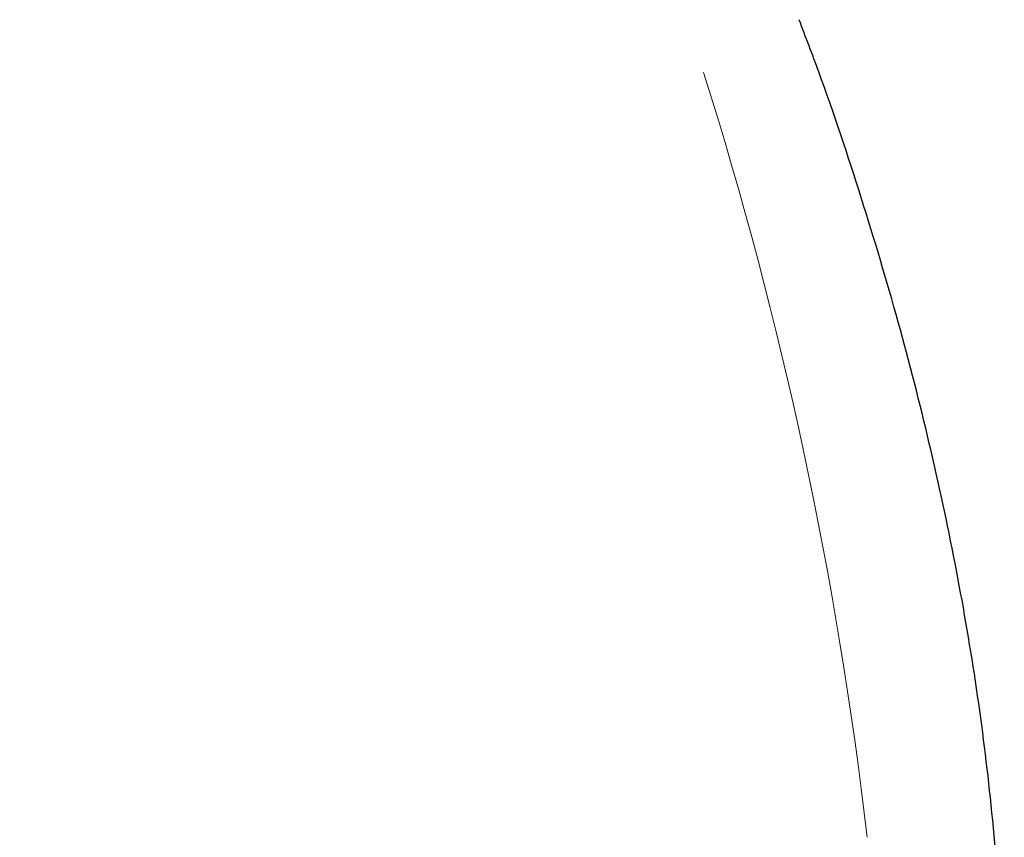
# Model space of a CAD drawing. Header units: millimetres. Extents: x 8 to 549, y 12 to 450.
# Tile 79 of 171: x 481.58 to 482.95, y 173.02 to 174.15. Entities that reach past the tile are written whole.
import ezdxf

# ---------------------------------------------------------------- set-up
doc = ezdxf.new("R2010")
doc.units = ezdxf.units.MM

msp = doc.modelspace()

# ---------------------------------------------------------------- linework, layer by layer
at = {"color": 252, "linetype": 'Continuous', "lineweight": 0}
msp.add_arc((477.0685, 172.3564), 5.7308, 6.62106, 17.51839, dxfattribs=at)
at = {"color": 7, "linetype": 'Continuous', "lineweight": 30}
msp.add_open_spline([(478.3643, 171.8035), (478.3799, 171.7887), (478.4456, 171.7268), (478.5635, 171.6247), (478.7181, 171.4971), (478.8726, 171.379), (479.0265, 171.2696), (479.1788, 171.1693), (479.3318, 171.0765), (479.4862, 170.9909), (479.6418, 170.9128), (479.7982, 170.8424), (479.9548, 170.7801), (480.1092, 170.7269), (480.261, 170.6826), (480.4096, 170.647), (480.5567, 170.6194), (480.7027, 170.5999), (480.8474, 170.5886), (480.9904, 170.5856), (481.1311, 170.5909), (481.2684, 170.6046), (481.4019, 170.6265), (481.5312, 170.6563), (481.6564, 170.6939), (481.7781, 170.7396), (481.8959, 170.7933), (482.0094, 170.8552), (482.1181, 170.9249), (482.221, 171.002), (482.3181, 171.0863), (482.4088, 171.1773), (482.4932, 171.275), (482.5717, 171.3799), (482.6437, 171.492), (482.7091, 171.6111), (482.7673, 171.7368), (482.8174, 171.8672), (482.8595, 172.0019), (482.8936, 172.14), (482.9201, 172.2828), (482.939, 172.431), (482.95, 172.5843), (482.953, 172.7427), (482.9477, 172.9053), (482.9343, 173.0691), (482.9131, 173.2338), (482.8847, 173.3983), (482.8489, 173.5649), (482.8054, 173.7346), (482.7538, 173.907), (482.7073, 174.0476), (482.6756, 174.1305), (482.6664, 174.1547)], degree=3, knots=[0, 0, 0, 0, 0.006428, 0.026977, 0.047516, 0.068292, 0.08807, 0.107866, 0.127661, 0.14744, 0.167605, 0.18778, 0.207946, 0.228339, 0.247933, 0.267545, 0.287156, 0.30675, 0.326712, 0.346682, 0.366643, 0.386819, 0.406672, 0.426543, 0.446413, 0.466267, 0.486489, 0.50672, 0.526943, 0.547381, 0.567554, 0.587745, 0.607935, 0.628108, 0.648671, 0.669244, 0.689808, 0.710603, 0.730658, 0.750731, 0.770803, 0.790858, 0.811313, 0.831777, 0.852232, 0.872924, 0.892591, 0.912275, 0.93196, 0.951627, 0.971675, 0.991731, 1, 1, 1, 1], dxfattribs=at)

doc.saveas('drawing.dxf')
